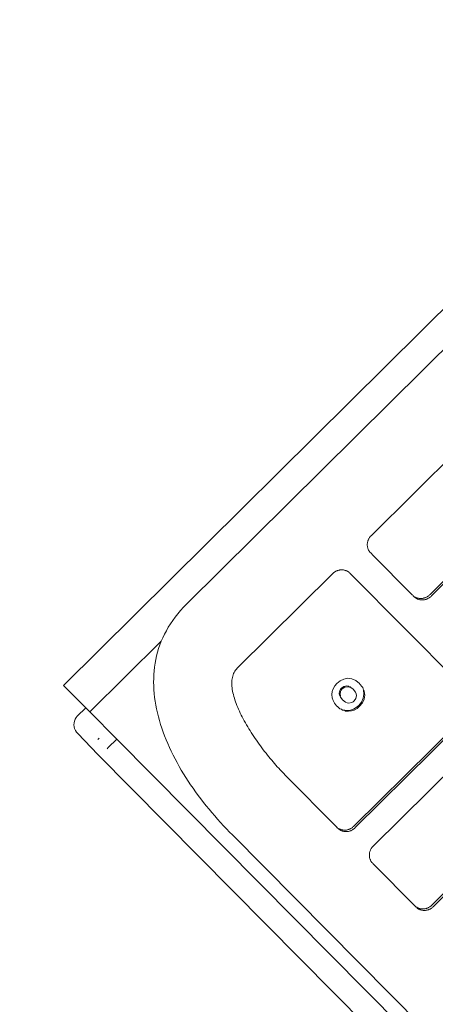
# Model space of a CAD drawing. Header units: millimetres. Extents: x 6161 to 8965, y -9035 to -5431.
# Tile 60 of 256: x 7535.17 to 7538.04, y -7890.73 to -7883.93. Entities that reach past the tile are written whole.
import ezdxf
from ezdxf import colors
from ezdxf.entities.mleader import LeaderData, LeaderLine
from ezdxf.math import Vec2, Vec3

# ---------------------------------------------------------------- set-up
doc = ezdxf.new("R2010")
doc.units = ezdxf.units.MM
doc.layers.add('2d_2_WYMIAROWA', color=8, linetype='Continuous', lineweight=18)
doc.layers.add('MEBLE PKN', color=150, linetype='Continuous', lineweight=20)
doc.layers.add('HMY_NEW', color=10, linetype='Continuous')
doc.styles.add('JACEK_07', font='SIMPLEX.SHX', dxfattribs={"width": 0.7})

# ---------------------------------------------------------------- blocks, each defined once
blk = doc.blocks.new('WYSPA KASOWA')
at = {"layer": '2d_2_WYMIAROWA'}
for p, q in [((-133.1025, 94.5842), (-138.1469, 89.5878)), ((-137.2954, 90.1503), (-133.6823, 93.7291)), ((-136.0221, 90.622), (-135.2226, 91.4139)), ((-134.8152, 91.0078), (-135.6148, 90.2158)), ((-134.8053, 90.9976), (-135.6049, 90.2056)), ((-136.0395, 90.5975), (-136.0376, 90.6013)), ((-136.0376, 90.6013), (-136.0355, 90.605)), ((-136.0355, 90.605), (-136.0332, 90.6086)), ((-136.0332, 90.6086), (-136.0307, 90.6121)), ((-136.0307, 90.6121), (-136.028, 90.6155)), ((-136.028, 90.6155), (-136.0251, 90.6188)), ((-136.0251, 90.6188), (-136.0221, 90.622)), ((-136.0481, 90.5617), (-136.0479, 90.5658)), ((-136.0481, 90.5577), (-136.0481, 90.5617)), ((-136.0479, 90.5536), (-136.0481, 90.5577)), ((-136.0479, 90.5658), (-136.0475, 90.5699)), ((-136.0474, 90.5496), (-136.0479, 90.5536)), ((-136.0475, 90.5699), (-136.047, 90.5739)), ((-136.0468, 90.5456), (-136.0474, 90.5496)), ((-136.047, 90.5739), (-136.0462, 90.5779)), ((-136.046, 90.5416), (-136.0468, 90.5456)), ((-136.0462, 90.5779), (-136.0453, 90.5819)), ((-136.045, 90.5377), (-136.046, 90.5416)), ((-136.0453, 90.5819), (-136.0441, 90.5859)), ((-136.0439, 90.5339), (-136.045, 90.5377)), ((-136.0441, 90.5859), (-136.0428, 90.5898)), ((-136.0425, 90.53), (-136.0439, 90.5339)), ((-136.0428, 90.5898), (-136.0413, 90.5937)), ((-136.0409, 90.5263), (-136.0425, 90.53)), ((-136.0413, 90.5937), (-136.0395, 90.5975)), ((-136.0391, 90.5226), (-136.0409, 90.5263)), ((-136.0371, 90.519), (-136.0391, 90.5226)), ((-136.035, 90.5155), (-136.0371, 90.519)), ((-136.0326, 90.5121), (-136.035, 90.5155)), ((-136.03, 90.5088), (-136.0326, 90.5121)), ((-136.0273, 90.5057), (-136.03, 90.5088)), ((-136.0243, 90.5025), (-136.0273, 90.5057)), ((-136.0173, 90.4955), (-136.0243, 90.5025)), ((-136.0143, 90.4923), (-136.0173, 90.4955)), ((-135.7386, 90.2145), (-136.0143, 90.4923)), ((-136.9458, 89.7071), (-136.2879, 90.3587)), ((-136.2879, 90.3587), (-136.2852, 90.3614)), ((-136.2852, 90.3614), (-136.2819, 90.3644)), ((-136.2819, 90.3644), (-136.2786, 90.3672)), ((-136.2786, 90.3672), (-136.2751, 90.3698)), ((-136.2751, 90.3698), (-136.2716, 90.3722)), ((-136.2716, 90.3722), (-136.2679, 90.3744)), ((-136.2679, 90.3744), (-136.2642, 90.3764)), ((-136.2642, 90.3764), (-136.2604, 90.3783)), ((-136.2604, 90.3783), (-136.2566, 90.3799)), ((-136.2566, 90.3799), (-136.2527, 90.3814)), ((-136.2527, 90.3814), (-136.2487, 90.3826)), ((-136.2487, 90.3826), (-136.2447, 90.3837)), ((-136.2447, 90.3837), (-136.2407, 90.3845)), ((-136.2407, 90.3845), (-136.2367, 90.3852)), ((-136.2367, 90.3852), (-136.2326, 90.3857)), ((-136.2326, 90.3857), (-136.2285, 90.386)), ((-136.2285, 90.386), (-136.2245, 90.3861)), ((-136.2245, 90.3861), (-136.2204, 90.386)), ((-136.2204, 90.386), (-136.2164, 90.3857)), ((-136.2164, 90.3857), (-136.2124, 90.3852)), ((-136.2124, 90.3852), (-136.2084, 90.3845)), ((-136.2084, 90.3845), (-136.2044, 90.3837)), ((-136.2044, 90.3837), (-136.2005, 90.3826)), ((-136.2005, 90.3826), (-136.1967, 90.3813)), ((-136.1967, 90.3813), (-136.1929, 90.3799)), ((-136.1929, 90.3799), (-136.1891, 90.3782)), ((-136.1891, 90.3782), (-136.1855, 90.3763)), ((-136.1855, 90.3763), (-136.1819, 90.3743)), ((-136.1819, 90.3743), (-136.1785, 90.3721)), ((-136.1785, 90.3721), (-136.1751, 90.3696)), ((-136.1751, 90.3696), (-136.1719, 90.367)), ((-136.1719, 90.367), (-136.1687, 90.3641)), ((-136.1687, 90.3641), (-136.1593, 90.3547)), ((-136.1593, 90.3547), (-135.3404, 89.5289)), ((-135.7343, 90.2102), (-135.7386, 90.2145)), ((-135.7311, 90.2073), (-135.7343, 90.2102)), ((-135.7287, 90.2043), (-135.7311, 90.2073)), ((-135.7243, 90.2), (-135.7287, 90.2043)), ((-135.7212, 90.1971), (-135.7243, 90.2)), ((-135.7211, 90.2), (-135.7243, 90.2)), ((-135.7179, 90.1945), (-135.7212, 90.1971)), ((-135.7175, 90.1979), (-135.7211, 90.2)), ((-135.7146, 90.1921), (-135.7179, 90.1945)), ((-135.7139, 90.1961), (-135.7175, 90.1979)), ((-135.7111, 90.1898), (-135.7146, 90.1921)), ((-135.7102, 90.1944), (-135.7139, 90.1961)), ((-135.7076, 90.1878), (-135.7111, 90.1898)), ((-135.7064, 90.1929), (-135.7102, 90.1944)), ((-135.7025, 90.1917), (-135.7064, 90.1929)), ((-135.6986, 90.1906), (-135.7025, 90.1917)), ((-135.6947, 90.1897), (-135.6986, 90.1906)), ((-135.6907, 90.189), (-135.6947, 90.1897)), ((-135.6623, 90.1897), (-135.6664, 90.189)), ((-135.6583, 90.1905), (-135.6623, 90.1897)), ((-135.6543, 90.1916), (-135.6583, 90.1905)), ((-135.6504, 90.1929), (-135.6543, 90.1916)), ((-135.6465, 90.1943), (-135.6504, 90.1929)), ((-135.6426, 90.196), (-135.6465, 90.1943)), ((-135.6388, 90.1978), (-135.6426, 90.196)), ((-135.6351, 90.1998), (-135.6388, 90.1978)), ((-135.6315, 90.202), (-135.6351, 90.1998)), ((-135.6279, 90.2045), (-135.6315, 90.202)), ((-135.6244, 90.2071), (-135.6279, 90.2045)), ((-135.6215, 90.1919), (-135.6251, 90.1896)), ((-135.6211, 90.2099), (-135.6244, 90.2071)), ((-135.618, 90.1943), (-135.6215, 90.1919)), ((-135.6178, 90.2129), (-135.6211, 90.2099)), ((-135.6145, 90.1969), (-135.618, 90.1943)), ((-135.6148, 90.2158), (-135.6178, 90.2129)), ((-135.6111, 90.1997), (-135.6145, 90.1969)), ((-135.6079, 90.2027), (-135.6111, 90.1997)), ((-135.6049, 90.2056), (-135.6079, 90.2027)), ((-137.3374, 90.1057), (-137.317, 90.1282)), ((-137.317, 90.1282), (-137.2954, 90.1503)), ((-135.7039, 90.1859), (-135.7076, 90.1878)), ((-135.7002, 90.1842), (-135.7039, 90.1859)), ((-135.6964, 90.1828), (-135.7002, 90.1842)), ((-135.6926, 90.1815), (-135.6964, 90.1828)), ((-135.6887, 90.1804), (-135.6926, 90.1815)), ((-135.6867, 90.1885), (-135.6907, 90.189)), ((-135.6847, 90.1795), (-135.6887, 90.1804)), ((-135.6826, 90.1882), (-135.6867, 90.1885)), ((-135.6807, 90.1788), (-135.6847, 90.1795)), ((-135.6786, 90.1881), (-135.6826, 90.1882)), ((-135.6767, 90.1784), (-135.6807, 90.1788)), ((-135.6745, 90.1882), (-135.6786, 90.1881)), ((-135.6727, 90.1781), (-135.6767, 90.1784)), ((-135.6704, 90.1885), (-135.6745, 90.1882)), ((-135.6686, 90.178), (-135.6727, 90.1781)), ((-135.6664, 90.189), (-135.6704, 90.1885)), ((-135.6645, 90.178), (-135.6686, 90.178)), ((-135.6605, 90.1783), (-135.6645, 90.178)), ((-135.6564, 90.1788), (-135.6605, 90.1783)), ((-135.6524, 90.1795), (-135.6564, 90.1788)), ((-135.6484, 90.1804), (-135.6524, 90.1795)), ((-135.6444, 90.1814), (-135.6484, 90.1804)), ((-135.6404, 90.1827), (-135.6444, 90.1814)), ((-135.6365, 90.1841), (-135.6404, 90.1827)), ((-135.6327, 90.1858), (-135.6365, 90.1841)), ((-135.6289, 90.1876), (-135.6327, 90.1858)), ((-135.6251, 90.1896), (-135.6289, 90.1876)), ((-137.3917, 90.0368), (-137.3747, 90.06)), ((-137.3747, 90.06), (-137.3566, 90.083)), ((-137.3566, 90.083), (-137.3374, 90.1057)), ((-137.436, 89.9655), (-137.4223, 89.9895)), ((-137.4223, 89.9895), (-137.4075, 90.0133)), ((-137.4075, 90.0133), (-137.3917, 90.0368)), ((-137.4603, 89.9169), (-137.4487, 89.9413)), ((-137.4487, 89.9413), (-137.436, 89.9655)), ((-137.4708, 89.8922), (-137.9653, 89.4061)), ((-137.489, 89.8424), (-137.4804, 89.8674)), ((-137.4804, 89.8674), (-137.4708, 89.8922)), ((-137.4708, 89.8922), (-137.4603, 89.9169)), ((-137.5088, 89.7663), (-137.5032, 89.7918)), ((-137.5032, 89.7918), (-137.4965, 89.8172)), ((-137.4965, 89.8172), (-137.489, 89.8424)), ((-137.5203, 89.6889), (-137.5174, 89.7148)), ((-137.5174, 89.7148), (-137.5136, 89.7406)), ((-137.5136, 89.7406), (-137.5088, 89.7663)), ((-137.5235, 89.6366), (-137.5223, 89.6628)), ((-137.5223, 89.6628), (-137.5203, 89.6889)), ((-136.9798, 89.643), (-136.9775, 89.6522)), ((-136.9775, 89.6522), (-136.9747, 89.6611)), ((-136.9747, 89.6611), (-136.9713, 89.6696)), ((-136.9713, 89.6696), (-136.9673, 89.6778)), ((-136.9673, 89.6778), (-136.9628, 89.6857)), ((-136.9628, 89.6857), (-136.9577, 89.6932)), ((-136.9577, 89.6932), (-136.9521, 89.7003)), ((-136.9521, 89.7003), (-136.9458, 89.7071)), ((-137.993, 89.4325), (-138.1469, 89.5878)), ((-137.5238, 89.6104), (-137.5235, 89.6366)), ((-137.5233, 89.584), (-137.5238, 89.6104)), ((-137.5219, 89.5576), (-137.5233, 89.584)), ((-136.9839, 89.6033), (-136.9836, 89.6136)), ((-136.9837, 89.5927), (-136.9839, 89.6033)), ((-136.983, 89.5818), (-136.9837, 89.5927)), ((-136.9836, 89.6136), (-136.9829, 89.6237)), ((-136.9819, 89.5707), (-136.983, 89.5818)), ((-136.9829, 89.6237), (-136.9816, 89.6335)), ((-136.9816, 89.6335), (-136.9798, 89.643)), ((-136.2834, 89.5651), (-136.2727, 89.5837)), ((-136.2727, 89.5837), (-136.2579, 89.601)), ((-136.2579, 89.601), (-136.2353, 89.619)), ((-136.2353, 89.619), (-136.2092, 89.6314)), ((-136.2094, 89.5813), (-136.2267, 89.5698)), ((-136.1888, 89.5845), (-136.2094, 89.5813)), ((-136.2034, 89.5752), (-136.2094, 89.5813)), ((-136.2092, 89.6314), (-136.1814, 89.6368)), ((-136.1829, 89.5784), (-136.2034, 89.5752)), ((-136.1778, 89.5828), (-136.1888, 89.5845)), ((-136.1718, 89.5767), (-136.1829, 89.5784)), ((-136.1814, 89.6368), (-136.1541, 89.6335)), ((-136.1718, 89.5767), (-136.1778, 89.5828)), ((-136.1669, 89.5784), (-136.1718, 89.5767)), ((-136.1609, 89.5723), (-136.1669, 89.5784)), ((-136.1541, 89.6335), (-136.1275, 89.6214)), ((-136.1275, 89.6214), (-136.102, 89.6007)), ((-136.0995, 89.5974), (-136.102, 89.6007)), ((-136.0995, 89.5974), (-136.0961, 89.5946)), ((-136.0961, 89.5946), (-136.0858, 89.5794)), ((-136.0858, 89.5794), (-136.0798, 89.5733)), ((-137.5198, 89.5311), (-137.5219, 89.5576)), ((-137.5169, 89.5046), (-137.5198, 89.5311)), ((-136.9803, 89.5594), (-136.9819, 89.5707)), ((-136.9784, 89.5479), (-136.9803, 89.5594)), ((-136.9759, 89.5362), (-136.9784, 89.5479)), ((-136.9731, 89.5242), (-136.9759, 89.5362)), ((-136.9699, 89.5121), (-136.9731, 89.5242)), ((-136.9663, 89.4998), (-136.9699, 89.5121)), ((-136.2924, 89.5239), (-136.29, 89.5451)), ((-136.2906, 89.5027), (-136.2924, 89.5239)), ((-136.29, 89.5451), (-136.2834, 89.5651)), ((-136.2383, 89.5526), (-136.2417, 89.5322)), ((-136.2417, 89.5322), (-136.24, 89.5212)), ((-136.24, 89.5212), (-136.234, 89.5151)), ((-136.2335, 89.5616), (-136.2383, 89.5526)), ((-136.2323, 89.5465), (-136.2357, 89.5261)), ((-136.2357, 89.5261), (-136.234, 89.5151)), ((-136.234, 89.5151), (-136.2357, 89.5102)), ((-136.2357, 89.5102), (-136.2297, 89.5041)), ((-136.2267, 89.5698), (-136.2335, 89.5616)), ((-136.2276, 89.5555), (-136.2323, 89.5465)), ((-136.2207, 89.5637), (-136.2276, 89.5555)), ((-136.2034, 89.5752), (-136.2207, 89.5637)), ((-136.1453, 89.562), (-136.1609, 89.5723)), ((-136.1453, 89.562), (-136.129, 89.5402)), ((-136.1247, 89.5293), (-136.129, 89.5402)), ((-136.1265, 89.4977), (-136.1231, 89.5182)), ((-136.1231, 89.5182), (-136.1247, 89.5293)), ((-136.0798, 89.5733), (-136.0751, 89.5538)), ((-136.0713, 89.5262), (-136.0759, 89.4988)), ((-136.0751, 89.5538), (-136.0713, 89.5262)), ((-136.0751, 89.5538), (-136.0691, 89.5477)), ((-136.0654, 89.5201), (-136.0699, 89.4927)), ((-136.0691, 89.5477), (-136.0654, 89.5201)), ((-137.5132, 89.478), (-137.5169, 89.5046)), ((-137.5087, 89.4514), (-137.5132, 89.478)), ((-137.5035, 89.4248), (-137.5087, 89.4514)), ((-136.9623, 89.4874), (-136.9663, 89.4998)), ((-136.958, 89.4748), (-136.9623, 89.4874)), ((-136.9533, 89.462), (-136.958, 89.4748)), ((-136.9483, 89.4492), (-136.9533, 89.462)), ((-136.943, 89.4362), (-136.9483, 89.4492)), ((-136.2847, 89.4829), (-136.2906, 89.5027)), ((-136.2746, 89.4643), (-136.2847, 89.4829)), ((-136.2603, 89.4472), (-136.2746, 89.4643)), ((-136.2574, 89.4446), (-136.2603, 89.4472)), ((-136.2544, 89.4411), (-136.2574, 89.4446)), ((-136.2297, 89.5041), (-136.2192, 89.4882)), ((-136.2192, 89.4882), (-136.1978, 89.472)), ((-136.1978, 89.472), (-136.1869, 89.4677)), ((-136.1869, 89.4677), (-136.1759, 89.4659)), ((-136.1759, 89.4659), (-136.1554, 89.4691)), ((-136.1554, 89.4691), (-136.1464, 89.4738)), ((-136.1464, 89.4738), (-136.1381, 89.4805)), ((-136.1381, 89.4805), (-136.1265, 89.4977)), ((-136.1069, 89.4493), (-136.1247, 89.4344)), ((-136.1009, 89.4432), (-136.1187, 89.4283)), ((-136.088, 89.4727), (-136.1069, 89.4493)), ((-136.082, 89.4666), (-136.1009, 89.4432)), ((-136.0759, 89.4988), (-136.088, 89.4727)), ((-136.0699, 89.4927), (-136.082, 89.4666)), ((-138.0512, 89.3748), (-138.0596, 89.365)), ((-137.993, 89.4325), (-138.0512, 89.3748)), ((-137.993, 89.4325), (-137.9827, 89.4235)), ((-137.9653, 89.4061), (-137.9827, 89.4235)), ((-137.9653, 89.4061), (-137.7787, 89.217)), ((-137.4976, 89.3981), (-137.5035, 89.4248)), ((-137.4909, 89.3714), (-137.4976, 89.3981)), ((-136.9373, 89.4231), (-136.943, 89.4362)), ((-136.9313, 89.4099), (-136.9373, 89.4231)), ((-136.9251, 89.3967), (-136.9313, 89.4099)), ((-136.9186, 89.3833), (-136.9251, 89.3967)), ((-136.9118, 89.3699), (-136.9186, 89.3833)), ((-136.2434, 89.4329), (-136.2544, 89.4411)), ((-136.2375, 89.4268), (-136.2434, 89.4329)), ((-136.2252, 89.4227), (-136.2375, 89.4268)), ((-136.2192, 89.4166), (-136.2252, 89.4227)), ((-136.2056, 89.4167), (-136.2192, 89.4166)), ((-136.1846, 89.4148), (-136.2056, 89.4167)), ((-136.1996, 89.4106), (-136.2056, 89.4167)), ((-136.1786, 89.4087), (-136.1996, 89.4106)), ((-136.1635, 89.4171), (-136.1846, 89.4148)), ((-136.1576, 89.411), (-136.1786, 89.4087)), ((-136.1436, 89.4236), (-136.1635, 89.4171)), ((-136.1376, 89.4175), (-136.1576, 89.411)), ((-136.1247, 89.4344), (-136.1436, 89.4236)), ((-135.3409, 89.4077), (-136.1405, 88.6157)), ((-136.1187, 89.4283), (-136.1376, 89.4175)), ((-135.331, 89.3975), (-136.1306, 88.6055)), ((-138.0744, 89.3158), (-138.0737, 89.329)), ((-138.073, 89.3025), (-138.0744, 89.3158)), ((-138.0737, 89.329), (-138.071, 89.3418)), ((-138.071, 89.3418), (-138.0662, 89.354)), ((-138.0662, 89.354), (-138.0596, 89.365)), ((-137.4836, 89.3448), (-137.4909, 89.3714)), ((-137.4756, 89.3181), (-137.4836, 89.3448)), ((-137.4669, 89.2915), (-137.4756, 89.3181)), ((-136.9047, 89.3565), (-136.9118, 89.3699)), ((-136.8974, 89.343), (-136.9047, 89.3565)), ((-136.8899, 89.3295), (-136.8974, 89.343)), ((-136.8822, 89.316), (-136.8899, 89.3295)), ((-136.8742, 89.3025), (-136.8822, 89.316)), ((-138.0695, 89.2894), (-138.073, 89.3025)), ((-138.0641, 89.2769), (-138.0695, 89.2894)), ((-138.0568, 89.2653), (-138.0641, 89.2769)), ((-138.0479, 89.2548), (-138.0568, 89.2653)), ((-137.909, 89.1108), (-138.0479, 89.2548)), ((-137.4576, 89.2649), (-137.4669, 89.2915)), ((-137.4476, 89.2383), (-137.4576, 89.2649)), ((-137.4371, 89.2118), (-137.4476, 89.2383)), ((-136.866, 89.2889), (-136.8742, 89.3025)), ((-136.8577, 89.2754), (-136.866, 89.2889)), ((-136.8492, 89.262), (-136.8577, 89.2754)), ((-136.8405, 89.2485), (-136.8492, 89.262)), ((-136.8317, 89.2351), (-136.8405, 89.2485)), ((-136.0078, 88.4774), (-135.2083, 89.2693)), ((-137.9032, 89.2213), (-137.9095, 89.2141)), ((-137.9008, 89.2236), (-137.9032, 89.2213)), ((-137.7787, 89.217), (-137.837, 89.1593)), ((-137.7787, 89.217), (-130.2169, 81.5915)), ((-137.4259, 89.1854), (-137.4371, 89.2118)), ((-137.4142, 89.159), (-137.4259, 89.1854)), ((-136.8227, 89.2218), (-136.8317, 89.2351)), ((-136.8136, 89.2086), (-136.8227, 89.2218)), ((-136.8044, 89.1954), (-136.8136, 89.2086)), ((-136.7951, 89.1823), (-136.8044, 89.1954)), ((-136.7856, 89.1693), (-136.7951, 89.1823)), ((-137.909, 89.1108), (-129.1013, 80.2217)), ((-137.837, 89.1593), (-137.8457, 89.1499)), ((-137.4019, 89.1328), (-137.4142, 89.159)), ((-137.3891, 89.1066), (-137.4019, 89.1328)), ((-137.3757, 89.0805), (-137.3891, 89.1066)), ((-136.7762, 89.1565), (-136.7856, 89.1693)), ((-136.7666, 89.1438), (-136.7762, 89.1565)), ((-136.757, 89.1312), (-136.7666, 89.1438)), ((-136.7473, 89.1187), (-136.757, 89.1312)), ((-136.7376, 89.1065), (-136.7473, 89.1187)), ((-136.7279, 89.0944), (-136.7376, 89.1065)), ((-137.3618, 89.0546), (-137.3757, 89.0805)), ((-137.3474, 89.0287), (-137.3618, 89.0546)), ((-136.7181, 89.0825), (-136.7279, 89.0944)), ((-136.7084, 89.0707), (-136.7181, 89.0825)), ((-136.6987, 89.0592), (-136.7084, 89.0707)), ((-136.689, 89.0479), (-136.6987, 89.0592)), ((-136.6793, 89.0369), (-136.689, 89.0479)), ((-136.6697, 89.026), (-136.6793, 89.0369)), ((-137.3325, 89.003), (-137.3474, 89.0287)), ((-137.3171, 88.9775), (-137.3325, 89.003)), ((-137.3013, 88.9521), (-137.3171, 88.9775)), ((-136.6601, 89.0154), (-136.6697, 89.026)), ((-136.6507, 89.0051), (-136.6601, 89.0154)), ((-136.6413, 88.9951), (-136.6507, 89.0051)), ((-136.6319, 88.9853), (-136.6413, 88.9951)), ((-136.6227, 88.9758), (-136.6319, 88.9853)), ((-136.6173, 88.9703), (-136.6227, 88.9758)), ((-136.6128, 88.9657), (-136.6173, 88.9703)), ((-136.6128, 88.9657), (-136.61, 88.9628)), ((-137.2851, 88.9268), (-137.3013, 88.9521)), ((-137.2684, 88.9018), (-137.2851, 88.9268)), ((-137.2513, 88.8769), (-137.2684, 88.9018)), ((-136.6073, 88.9601), (-136.61, 88.9628)), ((-136.265, 88.6151), (-136.6073, 88.9601)), ((-137.2339, 88.8522), (-137.2513, 88.8769)), ((-137.216, 88.8277), (-137.2339, 88.8522)), ((-134.8009, 88.8632), (-135.6005, 88.0712)), ((-134.7909, 88.853), (-135.5906, 88.061)), ((-137.1978, 88.8034), (-137.216, 88.8277)), ((-137.1793, 88.7794), (-137.1978, 88.8034)), ((-137.1604, 88.7556), (-137.1793, 88.7794)), ((-137.1413, 88.732), (-137.1604, 88.7556)), ((-137.1218, 88.7087), (-137.1413, 88.732)), ((-137.1021, 88.6857), (-137.1218, 88.7087)), ((-137.082, 88.6629), (-137.1021, 88.6857)), ((-137.0618, 88.6404), (-137.082, 88.6629)), ((-137.0413, 88.6182), (-137.0618, 88.6404)), ((-137.0206, 88.5964), (-137.0413, 88.6182)), ((-136.9997, 88.5748), (-137.0206, 88.5964)), ((-136.9997, 88.5748), (-136.9798, 88.5544)), ((-136.26, 88.6101), (-136.265, 88.6151)), ((-136.2568, 88.6072), (-136.26, 88.6101)), ((-136.255, 88.6049), (-136.26, 88.6101)), ((-136.255, 88.6049), (-136.2568, 88.6072)), ((-136.25, 88.5999), (-136.255, 88.6049)), ((-136.2469, 88.597), (-136.25, 88.5999)), ((-136.2468, 88.5999), (-136.25, 88.5999)), ((-136.2437, 88.5944), (-136.2469, 88.597)), ((-136.2432, 88.5979), (-136.2468, 88.5999)), ((-136.2403, 88.592), (-136.2437, 88.5944)), ((-136.2396, 88.596), (-136.2432, 88.5979)), ((-136.2368, 88.5897), (-136.2403, 88.592)), ((-136.2359, 88.5943), (-136.2396, 88.596)), ((-136.2333, 88.5877), (-136.2368, 88.5897)), ((-136.2321, 88.5929), (-136.2359, 88.5943)), ((-136.2297, 88.5858), (-136.2333, 88.5877)), ((-136.2283, 88.5916), (-136.2321, 88.5929)), ((-136.2259, 88.5842), (-136.2297, 88.5858)), ((-136.2243, 88.5905), (-136.2283, 88.5916)), ((-136.2222, 88.5827), (-136.2259, 88.5842)), ((-136.2204, 88.5897), (-136.2243, 88.5905)), ((-136.2183, 88.5814), (-136.2222, 88.5827)), ((-136.2164, 88.589), (-136.2204, 88.5897)), ((-136.2144, 88.5803), (-136.2183, 88.5814)), ((-136.2124, 88.5885), (-136.2164, 88.589)), ((-136.2104, 88.5795), (-136.2144, 88.5803)), ((-136.2083, 88.5882), (-136.2124, 88.5885)), ((-136.2065, 88.5788), (-136.2104, 88.5795)), ((-136.2043, 88.5881), (-136.2083, 88.5882)), ((-136.2024, 88.5783), (-136.2065, 88.5788)), ((-136.2002, 88.5882), (-136.2043, 88.5881)), ((-136.1984, 88.578), (-136.2024, 88.5783)), ((-136.1962, 88.5884), (-136.2002, 88.5882)), ((-136.1943, 88.5779), (-136.1984, 88.578)), ((-136.1921, 88.5889), (-136.1962, 88.5884)), ((-136.1903, 88.578), (-136.1943, 88.5779)), ((-136.188, 88.5896), (-136.1921, 88.5889)), ((-136.1862, 88.5783), (-136.1903, 88.578)), ((-136.184, 88.5905), (-136.188, 88.5896)), ((-136.1821, 88.5787), (-136.1862, 88.5783)), ((-136.18, 88.5915), (-136.184, 88.5905)), ((-136.1781, 88.5794), (-136.1821, 88.5787)), ((-136.1761, 88.5928), (-136.18, 88.5915)), ((-136.1741, 88.5803), (-136.1781, 88.5794)), ((-136.1722, 88.5942), (-136.1761, 88.5928)), ((-136.1701, 88.5813), (-136.1741, 88.5803)), ((-136.1683, 88.5959), (-136.1722, 88.5942)), ((-136.1661, 88.5826), (-136.1701, 88.5813)), ((-136.1645, 88.5977), (-136.1683, 88.5959)), ((-136.1622, 88.584), (-136.1661, 88.5826)), ((-136.1608, 88.5997), (-136.1645, 88.5977)), ((-136.1584, 88.5857), (-136.1622, 88.584)), ((-136.1572, 88.6019), (-136.1608, 88.5997)), ((-136.1546, 88.5875), (-136.1584, 88.5857)), ((-136.1536, 88.6043), (-136.1572, 88.6019)), ((-136.1509, 88.5895), (-136.1546, 88.5875)), ((-136.1501, 88.607), (-136.1536, 88.6043)), ((-136.1472, 88.5917), (-136.1509, 88.5895)), ((-136.1468, 88.6097), (-136.1501, 88.607)), ((-136.1437, 88.5942), (-136.1472, 88.5917)), ((-136.1435, 88.6127), (-136.1468, 88.6097)), ((-136.1402, 88.5968), (-136.1437, 88.5942)), ((-136.1405, 88.6157), (-136.1435, 88.6127)), ((-136.1368, 88.5996), (-136.1402, 88.5968)), ((-136.1336, 88.6026), (-136.1368, 88.5996)), ((-136.1306, 88.6055), (-136.1336, 88.6026)), ((-136.9798, 88.5544), (-130.0367, 81.5535)), ((-136.0336, 88.4212), (-136.0332, 88.4252)), ((-136.0332, 88.4252), (-136.0326, 88.4293)), ((-136.0326, 88.4293), (-136.0319, 88.4333)), ((-136.0319, 88.4333), (-136.0309, 88.4373)), ((-136.0309, 88.4373), (-136.0298, 88.4413)), ((-136.0298, 88.4413), (-136.0285, 88.4452)), ((-136.0285, 88.4452), (-136.0269, 88.4491)), ((-136.0269, 88.4491), (-136.0252, 88.4529)), ((-136.0252, 88.4529), (-136.0233, 88.4567)), ((-136.0233, 88.4567), (-136.0212, 88.4603)), ((-136.0212, 88.4603), (-136.0189, 88.4639)), ((-136.0189, 88.4639), (-136.0164, 88.4674)), ((-136.0164, 88.4674), (-136.0137, 88.4709)), ((-136.0137, 88.4709), (-136.0108, 88.4742)), ((-136.0108, 88.4742), (-136.0078, 88.4774)), ((-136.0338, 88.4171), (-136.0336, 88.4212)), ((-136.0337, 88.4131), (-136.0338, 88.4171)), ((-136.0335, 88.409), (-136.0337, 88.4131)), ((-136.0331, 88.405), (-136.0335, 88.409)), ((-136.0325, 88.401), (-136.0331, 88.405)), ((-136.0317, 88.397), (-136.0325, 88.401)), ((-136.0307, 88.3931), (-136.0317, 88.397)), ((-136.0295, 88.3892), (-136.0307, 88.3931)), ((-136.0281, 88.3854), (-136.0295, 88.3892)), ((-136.0266, 88.3817), (-136.0281, 88.3854)), ((-136.0248, 88.378), (-136.0266, 88.3817)), ((-136.0228, 88.3744), (-136.0248, 88.378)), ((-136.0206, 88.3709), (-136.0228, 88.3744)), ((-136.0183, 88.3675), (-136.0206, 88.3709)), ((-136.0157, 88.3642), (-136.0183, 88.3675)), ((-136.0129, 88.361), (-136.0157, 88.3642)), ((-136.0099, 88.3579), (-136.0129, 88.361)), ((-136.003, 88.3508), (-136.0099, 88.3579)), ((-136, 88.3477), (-136.003, 88.3508)), ((-135.7243, 88.0699), (-136, 88.3477)), ((-135.7199, 88.0655), (-135.7243, 88.0699)), ((-135.7168, 88.0627), (-135.7199, 88.0655)), ((-135.7143, 88.0597), (-135.7168, 88.0627)), ((-135.71, 88.0553), (-135.7143, 88.0597)), ((-135.7067, 88.0554), (-135.71, 88.0553)), ((-135.7069, 88.0525), (-135.71, 88.0553)), ((-135.7036, 88.0499), (-135.7069, 88.0525)), ((-135.7032, 88.0533), (-135.7067, 88.0554)), ((-135.7003, 88.0474), (-135.7036, 88.0499)), ((-135.6995, 88.0515), (-135.7032, 88.0533)), ((-135.6968, 88.0452), (-135.7003, 88.0474)), ((-135.6958, 88.0498), (-135.6995, 88.0515)), ((-135.6932, 88.0431), (-135.6968, 88.0452)), ((-135.6921, 88.0483), (-135.6958, 88.0498)), ((-135.6896, 88.0413), (-135.6932, 88.0431)), ((-135.6882, 88.047), (-135.6921, 88.0483)), ((-135.6859, 88.0396), (-135.6896, 88.0413)), ((-135.6843, 88.046), (-135.6882, 88.047)), ((-135.6821, 88.0381), (-135.6859, 88.0396)), ((-135.6803, 88.0451), (-135.6843, 88.046)), ((-135.6783, 88.0369), (-135.6821, 88.0381)), ((-135.6763, 88.0444), (-135.6803, 88.0451)), ((-135.6743, 88.0358), (-135.6783, 88.0369)), ((-135.6723, 88.0439), (-135.6763, 88.0444)), ((-135.6704, 88.0349), (-135.6743, 88.0358)), ((-135.6683, 88.0436), (-135.6723, 88.0439)), ((-135.6664, 88.0342), (-135.6704, 88.0349)), ((-135.6642, 88.0435), (-135.6683, 88.0436)), ((-135.6624, 88.0337), (-135.6664, 88.0342)), ((-135.6602, 88.0436), (-135.6642, 88.0435)), ((-135.6583, 88.0334), (-135.6624, 88.0337)), ((-135.6561, 88.0439), (-135.6602, 88.0436)), ((-135.6543, 88.0333), (-135.6583, 88.0334)), ((-135.652, 88.0444), (-135.6561, 88.0439)), ((-135.6502, 88.0334), (-135.6543, 88.0333)), ((-135.648, 88.045), (-135.652, 88.0444)), ((-135.6462, 88.0337), (-135.6502, 88.0334)), ((-135.644, 88.0459), (-135.648, 88.045)), ((-135.6421, 88.0342), (-135.6462, 88.0337)), ((-135.64, 88.047), (-135.644, 88.0459)), ((-135.6381, 88.0349), (-135.6421, 88.0342)), ((-135.636, 88.0482), (-135.64, 88.047)), ((-135.634, 88.0357), (-135.6381, 88.0349)), ((-135.6321, 88.0497), (-135.636, 88.0482)), ((-135.63, 88.0368), (-135.634, 88.0357)), ((-135.6283, 88.0513), (-135.6321, 88.0497)), ((-135.6261, 88.038), (-135.63, 88.0368)), ((-135.6245, 88.0532), (-135.6283, 88.0513)), ((-135.6222, 88.0395), (-135.6261, 88.038)), ((-135.6208, 88.0552), (-135.6245, 88.0532)), ((-135.6183, 88.0411), (-135.6222, 88.0395)), ((-135.6171, 88.0574), (-135.6208, 88.0552)), ((-135.6145, 88.043), (-135.6183, 88.0411)), ((-135.6136, 88.0598), (-135.6171, 88.0574)), ((-135.6108, 88.045), (-135.6145, 88.043)), ((-135.6101, 88.0624), (-135.6136, 88.0598)), ((-135.6072, 88.0472), (-135.6108, 88.045)), ((-135.6068, 88.0652), (-135.6101, 88.0624)), ((-135.6036, 88.0496), (-135.6072, 88.0472)), ((-135.6035, 88.0682), (-135.6068, 88.0652)), ((-135.6002, 88.0522), (-135.6036, 88.0496)), ((-135.6005, 88.0712), (-135.6035, 88.0682)), ((-135.5968, 88.055), (-135.6002, 88.0522)), ((-135.5936, 88.058), (-135.5968, 88.055)), ((-135.5906, 88.061), (-135.5936, 88.058))]:
    blk.add_line(p, q, dxfattribs=at)

msp = doc.modelspace()

# ---------------------------------------------------------------- block references
at = {"layer": 'MEBLE PKN'}
msp.add_blockref('WYSPA KASOWA', (7673.6174, -7978.1116), dxfattribs=at)

# ---------------------------------------------------------------- leaders
at = {"layer": 'HMY_NEW', "color": 1, "linetype": 'ByBlock'}
ml = msp.add_multileader_mtext('Standard', dxfattribs=at)
ml.set_content('ŁADOWANIE \\PPAGERÓW', color=1, style='JACEK_07')
ml.set_leader_properties()
ml.build(insert=Vec2(0, 0))
ml.multileader.update_dxf_attribs({"dogleg_length": 11.6008, "arrow_head_size": 8})
ctx = ml.context
ctx.base_point, ctx.char_height, ctx.arrow_head_size, ctx.landing_gap_size, ctx.plane_origin = Vec3(7518.6698, -7837.2626), 5, 8, 1.8, Vec3(7487.3142, -7928.7449)
ctx.attachment_type = 2
notes = []
notes.append((ctx, [(0, (1, 1, 0), (7562.3706, -7837.2626), (-1, 0), 11.6008, [(0, [(7584.0526, -7892.394)], 0, [])])]))
ctx.mtext.insert, ctx.mtext.flow_direction = Vec3(7520.4698, -7834.2626), 5
for ctx, leaders in notes:
    for number, flags, end, landing, length, lines in leaders:
        leader = LeaderData()
        leader.index, (leader.has_last_leader_line, leader.has_dogleg_vector, leader.attachment_direction) = number, flags
        leader.last_leader_point, leader.dogleg_vector, leader.dogleg_length = Vec3(end), Vec3(landing), length
        for number, points, colour, breaks in lines:
            line = LeaderLine()
            line.index, line.vertices, line.color, line.breaks = number, Vec3.list(points), colors.encode_raw_color(colour), breaks
            leader.lines.append(line)
        ctx.leaders.append(leader)

doc.saveas('drawing.dxf')
